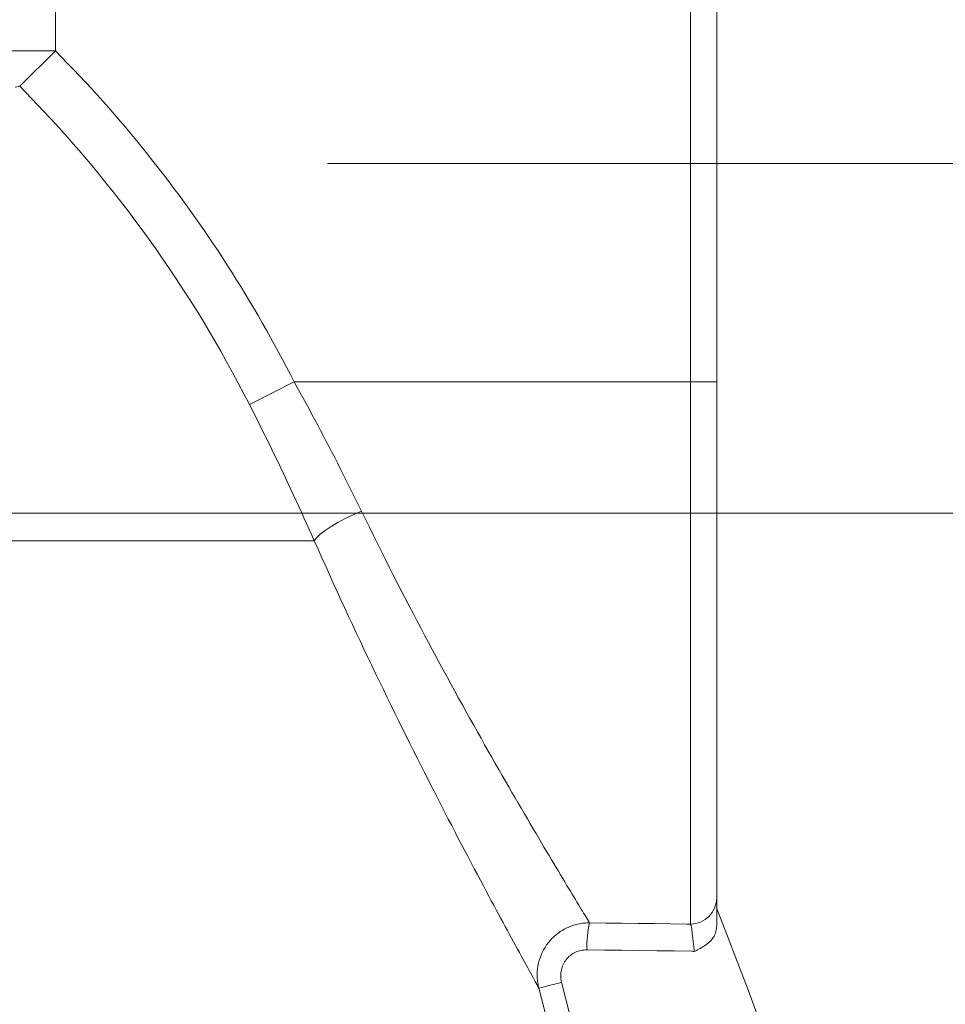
# Model space of a CAD drawing. Extents: x 193 to 943, y 26 to 526.
# Tile 233 of 256: x 418.64 to 423.94, y 112.72 to 118.35. Entities that reach past the tile are written whole.
import ezdxf
from ezdxf.lldxf.tags import DXFTag

# ---------------------------------------------------------------- set-up
doc = ezdxf.new("R2010")
doc.units = 0
doc.layers.get('0').update_dxf_attribs({"lineweight": 25})
doc.layers.add('KG4_HLS_SYA', color=7, linetype='Continuous', lineweight=25)
doc.layers.add('KG4_HLS_TEXTE', color=7, linetype='Continuous', lineweight=13)
tags = doc.linetypes.add('STRICHPUNKT2', pattern=[12.7, 6.35, -3.175, 0, -3.175]).pattern_tags.tags
tags[10:11] = [DXFTag(74, 4), DXFTag(75, 0), DXFTag(340, '0'), DXFTag(46, 0.0), DXFTag(50, 0.0), DXFTag(44, 0.0), DXFTag(45, 0.0)]
tags[8:9] = [DXFTag(74, 4), DXFTag(75, 0), DXFTag(340, '0'), DXFTag(46, 0.0), DXFTag(50, 0.0), DXFTag(44, 0.0), DXFTag(45, 0.0)]
tags[6:7] = [DXFTag(74, 4), DXFTag(75, 0), DXFTag(340, '0'), DXFTag(46, 0.0), DXFTag(50, 0.0), DXFTag(44, 0.0), DXFTag(45, 0.0)]
tags[4:5] = [DXFTag(74, 4), DXFTag(75, 0), DXFTag(340, '0'), DXFTag(46, 0.0), DXFTag(50, 0.0), DXFTag(44, 0.0), DXFTag(45, 0.0)]

# ---------------------------------------------------------------- blocks, each defined once
blk = doc.blocks.new('Spline-A069HVQM7N', base_point=(422.6277, 109.342))
at = {"color": 0, "lineweight": -2}
for p, q in [((422.6277, 113.2709), (422.6644, 113.177)), ((422.6644, 113.177), (422.701, 113.083)), ((422.701, 113.083), (422.7373, 112.9889)), ((422.7373, 112.9889), (422.7732, 112.8947)), ((422.7732, 112.8947), (422.8087, 112.8004)), ((422.8087, 112.8004), (422.8436, 112.7058)), ((422.8436, 112.7058), (422.8828, 112.5967)), ((422.8828, 112.5967), (422.9212, 112.4873)), ((422.9212, 112.4873), (422.9587, 112.3776)), ((422.9587, 112.3776), (422.9954, 112.2677)), ((422.9954, 112.2677), (423.0314, 112.1575)), ((423.0314, 112.1575), (423.0666, 112.047)), ((423.0666, 112.047), (423.1013, 111.9364)), ((423.1013, 111.9364), (423.1352, 111.8255)), ((423.1352, 111.8255), (423.1685, 111.7145)), ((423.1685, 111.7145), (423.2012, 111.6033)), ((423.2012, 111.6033), (423.2331, 111.4918)), ((423.2331, 111.4918), (423.2643, 111.3802)), ((423.2643, 111.3802), (423.2774, 111.3323)), ((423.2774, 111.3323), (423.2904, 111.2843)), ((423.2904, 111.2843), (423.3033, 111.2364)), ((423.3033, 111.2364), (423.316, 111.1883)), ((423.316, 111.1883), (423.3286, 111.1403)), ((423.3286, 111.1403), (423.3411, 111.0922)), ((423.3411, 111.0922), (423.3534, 111.0441)), ((423.3534, 111.0441), (423.3656, 110.9959)), ((423.3656, 110.9959), (423.3777, 110.9477)), ((423.3777, 110.9477), (423.3897, 110.8995)), ((423.3897, 110.8995), (423.4015, 110.8513)), ((423.4015, 110.8513), (423.4132, 110.803)), ((423.4132, 110.803), (423.4247, 110.7546)), ((423.4247, 110.7546), (423.4362, 110.7063)), ((423.4362, 110.7063), (423.4474, 110.6579)), ((423.4474, 110.6579), (423.4586, 110.6095)), ((423.4586, 110.6095), (423.4696, 110.5611)), ((423.4696, 110.5611), (423.4805, 110.5126)), ((423.4805, 110.5126), (423.4913, 110.4641)), ((423.4913, 110.4641), (423.5019, 110.4155)), ((423.5019, 110.4155), (423.5124, 110.367)), ((423.5124, 110.367), (423.5228, 110.3184)), ((423.5228, 110.3184), (423.533, 110.2698)), ((423.533, 110.2698), (423.5431, 110.2211)), ((423.5431, 110.2211), (423.553, 110.1725)), ((423.553, 110.1725), (423.5628, 110.1238)), ((423.5628, 110.1238), (423.5725, 110.075)), ((423.5725, 110.075), (423.5821, 110.0263)), ((423.5821, 110.0263), (423.5915, 109.9775)), ((423.5915, 109.9775), (423.6008, 109.9287)), ((423.6008, 109.9287), (423.61, 109.8799)), ((423.61, 109.8799), (423.619, 109.831)), ((423.619, 109.831), (423.6279, 109.7821)), ((423.6279, 109.7821), (423.6367, 109.7332)), ((423.6367, 109.7332), (423.6453, 109.6843)), ((423.6453, 109.6843), (423.6537, 109.6353)), ((423.6537, 109.6353), (423.662, 109.5865)), ((423.662, 109.5865), (423.6701, 109.5376)), ((423.6701, 109.5376), (423.6781, 109.4887)), ((423.6781, 109.4887), (423.686, 109.4398)), ((423.686, 109.4398), (423.6939, 109.3909)), ((423.6939, 109.3909), (423.7017, 109.342))]:
    blk.add_line(p, q, dxfattribs=at)
blk = doc.blocks.new('Spline-A069HWME7N', base_point=(422.4998, 113.0198))
at = {"color": 0, "lineweight": -2}
for p, q in [((422.6172, 113.114), (422.6201, 113.1211)), ((422.6201, 113.1211), (422.6225, 113.1284)), ((422.6225, 113.1284), (422.6244, 113.1361)), ((422.6244, 113.1361), (422.6258, 113.1439)), ((422.6258, 113.1439), (422.627, 113.1518)), ((422.627, 113.1518), (422.6279, 113.1598)), ((422.6279, 113.1598), (422.6287, 113.1679)), ((422.5673, 113.0588), (422.5747, 113.0643)), ((422.5747, 113.0643), (422.5817, 113.0701)), ((422.5817, 113.0701), (422.5884, 113.076)), ((422.5884, 113.076), (422.5946, 113.0822)), ((422.5946, 113.0822), (422.6, 113.0881)), ((422.6, 113.0881), (422.605, 113.0942)), ((422.605, 113.0942), (422.6096, 113.1006)), ((422.6096, 113.1006), (422.6137, 113.1072)), ((422.6137, 113.1072), (422.6172, 113.114)), ((422.4998, 113.0198), (422.4999, 113.0198)), ((422.4999, 113.0198), (422.4999, 113.0199)), ((422.4999, 113.0199), (422.5, 113.0199)), ((422.5, 113.0199), (422.5001, 113.0199)), ((422.5001, 113.0199), (422.5002, 113.02)), ((422.5002, 113.02), (422.5003, 113.02)), ((422.5003, 113.02), (422.5048, 113.0223)), ((422.5048, 113.0223), (422.5093, 113.0246)), ((422.5093, 113.0246), (422.5137, 113.0269)), ((422.5137, 113.0269), (422.5182, 113.0292)), ((422.5182, 113.0292), (422.5226, 113.0315)), ((422.5226, 113.0315), (422.5269, 113.0338)), ((422.5269, 113.0338), (422.5312, 113.0362)), ((422.5312, 113.0362), (422.5354, 113.0385)), ((422.5354, 113.0385), (422.5395, 113.0409)), ((422.5395, 113.0409), (422.5436, 113.0433)), ((422.5436, 113.0433), (422.5477, 113.0457)), ((422.5477, 113.0457), (422.5516, 113.0482)), ((422.5516, 113.0482), (422.5596, 113.0534)), ((422.5596, 113.0534), (422.5673, 113.0588))]:
    blk.add_line(p, q, dxfattribs=at)
blk = doc.blocks.new('Spline-A069HWMG7N', base_point=(422.6287, 113.1679))
at = {"color": 0, "lineweight": -2}
for p, q in [((422.6287, 113.3247), (422.6287, 113.3262)), ((422.6287, 113.3232), (422.6287, 113.3247)), ((422.6287, 113.3216), (422.6287, 113.3232)), ((422.6287, 113.3198), (422.6287, 113.3216)), ((422.6287, 113.3178), (422.6287, 113.3198)), ((422.6287, 113.3156), (422.6287, 113.3178)), ((422.6287, 113.3131), (422.6287, 113.3156)), ((422.6287, 113.3104), (422.6287, 113.3131)), ((422.6287, 113.3074), (422.6287, 113.3104)), ((422.6287, 113.3042), (422.6287, 113.3074)), ((422.6287, 113.3007), (422.6287, 113.3042)), ((422.6287, 113.2971), (422.6287, 113.3007)), ((422.6287, 113.2931), (422.6287, 113.2971)), ((422.6287, 113.2889), (422.6287, 113.2931)), ((422.6287, 113.2846), (422.6287, 113.2889)), ((422.6287, 113.28), (422.6287, 113.2846)), ((422.6287, 113.2752), (422.6287, 113.28)), ((422.6287, 113.2703), (422.6287, 113.2752)), ((422.6287, 113.2652), (422.6287, 113.2703)), ((422.6287, 113.26), (422.6287, 113.2652)), ((422.6287, 113.2547), (422.6287, 113.26)), ((422.6287, 113.2491), (422.6287, 113.2547)), ((422.6287, 113.2433), (422.6287, 113.2491)), ((422.6287, 113.2373), (422.6287, 113.2433)), ((422.6287, 113.2267), (422.6287, 113.2373)), ((422.6287, 113.2155), (422.6287, 113.2267)), ((422.6287, 113.204), (422.6287, 113.2155)), ((422.6287, 113.1921), (422.6287, 113.204)), ((422.6287, 113.1801), (422.6287, 113.1921)), ((422.6287, 113.1679), (422.6287, 113.1801))]:
    blk.add_line(p, q, dxfattribs=at)
blk = doc.blocks.new('Spline-A069HZ487N', base_point=(421.6119, 109.2656))
at = {"color": 0, "lineweight": -2}
for p, q in [((421.6119, 112.8116), (421.6574, 112.6333)), ((421.6574, 112.6333), (421.7028, 112.455)), ((421.7028, 112.455), (421.7477, 112.2765)), ((421.7477, 112.2765), (421.7921, 112.098)), ((421.7921, 112.098), (421.8357, 111.9192)), ((421.8357, 111.9192), (421.8783, 111.7403)), ((421.8783, 111.7403), (421.9197, 111.561)), ((421.9197, 111.561), (421.9601, 111.3815)), ((421.9601, 111.3815), (421.9993, 111.2017)), ((421.9993, 111.2017), (422.0376, 111.0217)), ((422.0376, 111.0217), (422.075, 110.8416)), ((422.075, 110.8416), (422.1115, 110.6612)), ((422.1115, 110.6612), (422.1346, 110.5453)), ((422.1346, 110.5453), (422.1572, 110.4294)), ((422.1572, 110.4294), (422.1795, 110.3133)), ((422.1795, 110.3133), (422.2014, 110.1972)), ((422.2014, 110.1972), (422.2228, 110.081)), ((422.2228, 110.081), (422.2438, 109.9648)), ((422.2438, 109.9648), (422.2642, 109.8484)), ((422.2642, 109.8484), (422.2843, 109.7319)), ((422.2843, 109.7319), (422.3041, 109.6154)), ((422.3041, 109.6154), (422.3236, 109.4988)), ((422.3236, 109.4988), (422.343, 109.3822)), ((422.343, 109.3822), (422.3622, 109.2656))]:
    blk.add_line(p, q, dxfattribs=at)
blk = doc.blocks.new('Spline-A069HZ4A7N', base_point=(420.3275, 112.8116))
at = {"color": 0, "lineweight": -2}
for p, q in [((420.3275, 115.3706), (420.3492, 115.322)), ((420.3492, 115.322), (420.3709, 115.2734)), ((420.3709, 115.2734), (420.3927, 115.225)), ((420.3927, 115.225), (420.4144, 115.1767)), ((420.4144, 115.1767), (420.4361, 115.1286)), ((420.4361, 115.1286), (420.4579, 115.0807)), ((420.4579, 115.0807), (420.4798, 115.0328)), ((420.4798, 115.0328), (420.5017, 114.9852)), ((420.5017, 114.9852), (420.5237, 114.9378)), ((420.5237, 114.9378), (420.5456, 114.8908)), ((420.5456, 114.8908), (420.5675, 114.844)), ((420.5675, 114.844), (420.5894, 114.7975)), ((420.5894, 114.7975), (420.6117, 114.7503)), ((420.6117, 114.7503), (420.634, 114.7034)), ((420.634, 114.7034), (420.6562, 114.6568)), ((420.6562, 114.6568), (420.6784, 114.6106)), ((420.6784, 114.6106), (420.7005, 114.5646)), ((420.7005, 114.5646), (420.7226, 114.519)), ((420.7226, 114.519), (420.7447, 114.4735)), ((420.7447, 114.4735), (420.7667, 114.4283)), ((420.7667, 114.4283), (420.7887, 114.3834)), ((420.7887, 114.3834), (420.8106, 114.339)), ((420.8106, 114.339), (420.8323, 114.295)), ((420.8323, 114.295), (420.854, 114.2513)), ((420.854, 114.2513), (420.8747, 114.2097)), ((420.8747, 114.2097), (420.8953, 114.1686)), ((420.8953, 114.1686), (420.9157, 114.1278)), ((420.9157, 114.1278), (420.936, 114.0874)), ((420.936, 114.0874), (420.9562, 114.0475)), ((420.9562, 114.0475), (420.9763, 114.0079)), ((420.9763, 114.0079), (420.9963, 113.9685)), ((420.9963, 113.9685), (421.0161, 113.9296)), ((421.0161, 113.9296), (421.0358, 113.8911)), ((421.0358, 113.8911), (421.0554, 113.8531)), ((421.0554, 113.8531), (421.0747, 113.8156)), ((421.0747, 113.8156), (421.0938, 113.7785)), ((421.0938, 113.7785), (421.1132, 113.7411)), ((421.1132, 113.7411), (421.1324, 113.7041)), ((421.1324, 113.7041), (421.1513, 113.6678)), ((421.1513, 113.6678), (421.1701, 113.6319)), ((421.1701, 113.6319), (421.1885, 113.5967)), ((421.1885, 113.5967), (421.2067, 113.562)), ((421.2067, 113.562), (421.2248, 113.5276)), ((421.2248, 113.5276), (421.2427, 113.4938)), ((421.2427, 113.4938), (421.2602, 113.4607)), ((421.2602, 113.4607), (421.2775, 113.4281)), ((421.2775, 113.4281), (421.2944, 113.3962)), ((421.2944, 113.3962), (421.3111, 113.365)), ((421.3111, 113.365), (421.3256, 113.3378)), ((421.3256, 113.3378), (421.3398, 113.3112)), ((421.3398, 113.3112), (421.3538, 113.2851)), ((421.3538, 113.2851), (421.3675, 113.2595)), ((421.3675, 113.2595), (421.381, 113.2345)), ((421.381, 113.2345), (421.3941, 113.2101)), ((421.3941, 113.2101), (421.4071, 113.1861)), ((421.4071, 113.1861), (421.4198, 113.1626)), ((421.4198, 113.1626), (421.4321, 113.1398)), ((421.4321, 113.1398), (421.4442, 113.1176)), ((421.4442, 113.1176), (421.4559, 113.096)), ((421.4559, 113.096), (421.4673, 113.0751)), ((421.4673, 113.0751), (421.4786, 113.0543)), ((421.4786, 113.0543), (421.4896, 113.0342)), ((421.4896, 113.0342), (421.5002, 113.0147)), ((421.5002, 113.0147), (421.5104, 112.996)), ((421.5104, 112.996), (421.5203, 112.9779)), ((421.5203, 112.9779), (421.5299, 112.9605)), ((421.5299, 112.9605), (421.5391, 112.9436)), ((421.5391, 112.9436), (421.548, 112.9275)), ((421.548, 112.9275), (421.5564, 112.9122)), ((421.5564, 112.9122), (421.5644, 112.8977)), ((421.5644, 112.8977), (421.5718, 112.8841)), ((421.5718, 112.8841), (421.5788, 112.8716)), ((421.5788, 112.8716), (421.5851, 112.86)), ((421.5851, 112.86), (421.591, 112.8493)), ((421.591, 112.8493), (421.5966, 112.8393)), ((421.5966, 112.8393), (421.6018, 112.8298)), ((421.6018, 112.8298), (421.6069, 112.8206)), ((421.6069, 112.8206), (421.6119, 112.8116))]:
    blk.add_line(p, q, dxfattribs=at)
blk = doc.blocks.new('Spline-A069HZ947N', base_point=(410.7747, 115.3706))
at = {"color": 0, "lineweight": -2}
blk.add_line((418.6167, 117.9648), (418.6429, 117.971), dxfattribs=at)
blk = doc.blocks.new('Spline-A069HZ967N', base_point=(419.9573, 115.3706))
at = {"color": 0, "lineweight": -2}
for p, q in [((419.9573, 116.1494), (419.9735, 116.1172)), ((419.9735, 116.1172), (419.9896, 116.0851)), ((419.9896, 116.0851), (420.0057, 116.053)), ((420.0057, 116.053), (420.0217, 116.0209)), ((420.0217, 116.0209), (420.0377, 115.9887)), ((420.0377, 115.9887), (420.0536, 115.9565)), ((420.0536, 115.9565), (420.0694, 115.9242)), ((420.0694, 115.9242), (420.0852, 115.8919)), ((420.0852, 115.8919), (420.1008, 115.8595)), ((420.1008, 115.8595), (420.1164, 115.8272)), ((420.1164, 115.8272), (420.1319, 115.7948)), ((420.1319, 115.7948), (420.1473, 115.7624)), ((420.1473, 115.7624), (420.1628, 115.7297)), ((420.1628, 115.7297), (420.1782, 115.697)), ((420.1782, 115.697), (420.1935, 115.6643)), ((420.1935, 115.6643), (420.2088, 115.6317)), ((420.2088, 115.6317), (420.2239, 115.599)), ((420.2239, 115.599), (420.2389, 115.5664)), ((420.2389, 115.5664), (420.2539, 115.5337)), ((420.2539, 115.5337), (420.2687, 115.5011)), ((420.2687, 115.5011), (420.2835, 115.4684)), ((420.2835, 115.4684), (420.2982, 115.4358)), ((420.2982, 115.4358), (420.3129, 115.4032)), ((420.3129, 115.4032), (420.3275, 115.3706))]:
    blk.add_line(p, q, dxfattribs=at)
blk = doc.blocks.new('Spline-A069HZ987N', base_point=(418.6429, 116.1494))
at = {"color": 0, "lineweight": -2}
for p, q in [((418.6429, 117.971), (418.6776, 117.935)), ((418.6776, 117.935), (418.7122, 117.8989)), ((418.7122, 117.8989), (418.7468, 117.8628)), ((418.7468, 117.8628), (418.7812, 117.8265)), ((418.7812, 117.8265), (418.8154, 117.79)), ((418.8154, 117.79), (418.8493, 117.7532)), ((418.8493, 117.7532), (418.883, 117.7162)), ((418.883, 117.7162), (418.9164, 117.6788)), ((418.9164, 117.6788), (418.9495, 117.6412)), ((418.9495, 117.6412), (418.9823, 117.6033)), ((418.9823, 117.6033), (419.0148, 117.5652)), ((419.0148, 117.5652), (419.0471, 117.5269)), ((419.0471, 117.5269), (419.0908, 117.4742)), ((419.0908, 117.4742), (419.134, 117.421)), ((419.134, 117.421), (419.1768, 117.3675)), ((419.1768, 117.3675), (419.2191, 117.3136)), ((419.2191, 117.3136), (419.2608, 117.2593)), ((419.2608, 117.2593), (419.3021, 117.2046)), ((419.3021, 117.2046), (419.3428, 117.1496)), ((419.3428, 117.1496), (419.3829, 117.0941)), ((419.3829, 117.0941), (419.4226, 117.0382)), ((419.4226, 117.0382), (419.4617, 116.982)), ((419.4617, 116.982), (419.5004, 116.9255)), ((419.5004, 116.9255), (419.5385, 116.8686)), ((419.5385, 116.8686), (419.5766, 116.8106)), ((419.5766, 116.8106), (419.6142, 116.7522)), ((419.6142, 116.7522), (419.6512, 116.6935)), ((419.6512, 116.6935), (419.6875, 116.6344)), ((419.6875, 116.6344), (419.7233, 116.5749)), ((419.7233, 116.5749), (419.7583, 116.515)), ((419.7583, 116.515), (419.7926, 116.4547)), ((419.7926, 116.4547), (419.8262, 116.394)), ((419.8262, 116.394), (419.8594, 116.3331)), ((419.8594, 116.3331), (419.8923, 116.272)), ((419.8923, 116.272), (419.9249, 116.2107)), ((419.9249, 116.2107), (419.9573, 116.1494))]:
    blk.add_line(p, q, dxfattribs=at)
blk = doc.blocks.new('Spline-A069HZPM7N', base_point=(418.8483, 116.279))
at = {"color": 0, "lineweight": -2}
for p, q in [((418.8827, 118.1377), (418.8483, 118.1734)), ((418.917, 118.102), (418.8827, 118.1377)), ((418.9513, 118.0661), (418.917, 118.102)), ((418.9854, 118.0302), (418.9513, 118.0661)), ((419.0193, 117.994), (418.9854, 118.0302)), ((419.0529, 117.9576), (419.0193, 117.994)), ((419.0863, 117.9209), (419.0529, 117.9576)), ((419.1194, 117.884), (419.0863, 117.9209)), ((419.1522, 117.8468), (419.1194, 117.884)), ((419.1847, 117.8094), (419.1522, 117.8468)), ((419.217, 117.7718), (419.1847, 117.8094)), ((419.249, 117.734), (419.217, 117.7718)), ((419.2807, 117.6962), (419.249, 117.734)), ((419.3121, 117.6582), (419.2807, 117.6962)), ((419.3432, 117.62), (419.3121, 117.6582)), ((419.3741, 117.5816), (419.3432, 117.62)), ((419.4048, 117.5431), (419.3741, 117.5816)), ((419.4352, 117.5043), (419.4048, 117.5431)), ((419.4653, 117.4653), (419.4352, 117.5043)), ((419.4952, 117.4262), (419.4653, 117.4653)), ((419.5249, 117.3868), (419.4952, 117.4262)), ((419.5543, 117.3472), (419.5249, 117.3868)), ((419.5834, 117.3075), (419.5543, 117.3472)), ((419.6123, 117.2676), (419.5834, 117.3075)), ((419.6404, 117.2282), (419.6123, 117.2676)), ((419.6682, 117.1886), (419.6404, 117.2282)), ((419.6958, 117.1488), (419.6682, 117.1886)), ((419.7231, 117.1089), (419.6958, 117.1488)), ((419.7502, 117.0688), (419.7231, 117.1089)), ((419.777, 117.0285), (419.7502, 117.0688)), ((419.8036, 116.9881), (419.777, 117.0285)), ((419.8299, 116.9474), (419.8036, 116.9881)), ((419.8559, 116.9067), (419.8299, 116.9474)), ((419.8817, 116.8657), (419.8559, 116.9067)), ((419.9072, 116.8246), (419.8817, 116.8657)), ((419.9325, 116.7833), (419.9072, 116.8246)), ((419.9574, 116.7422), (419.9325, 116.7833)), ((419.982, 116.7008), (419.9574, 116.7422)), ((420.0064, 116.6593), (419.982, 116.7008)), ((420.0304, 116.6177), (420.0064, 116.6593)), ((420.0542, 116.5759), (420.0304, 116.6177)), ((420.0776, 116.5338), (420.0542, 116.5759)), ((420.1007, 116.4916), (420.0776, 116.5338)), ((420.1235, 116.4493), (420.1007, 116.4916)), ((420.1461, 116.4068), (420.1235, 116.4493)), ((420.1685, 116.3642), (420.1461, 116.4068)), ((420.1908, 116.3216), (420.1685, 116.3642)), ((420.213, 116.279), (420.1908, 116.3216))]:
    blk.add_line(p, q, dxfattribs=at)
blk = doc.blocks.new('Polylinie-A069HZPO7N', base_point=(420.3275, 115.3706))
at = {"color": 0, "lineweight": -2}
for p, q in [((420.4623, 115.4744), (420.505, 115.4973)), ((420.505, 115.4973), (420.5504, 115.5193)), ((420.5504, 115.5193), (420.5971, 115.54)), ((420.3897, 115.4288), (420.4235, 115.4513)), ((420.4235, 115.4513), (420.4623, 115.4744)), ((420.3275, 115.3706), (420.341, 115.3878)), ((420.341, 115.3878), (420.362, 115.4074)), ((420.362, 115.4074), (420.3897, 115.4288))]:
    blk.add_line(p, q, dxfattribs=at)
blk = doc.blocks.new('Spline-A069HZPQ7N', base_point=(421.6019, 112.8116))
at = {"color": 0, "lineweight": -2}
for p, q in [((421.8355, 113.1773), (421.8272, 113.1753)), ((421.8439, 113.1791), (421.8355, 113.1773)), ((421.8524, 113.1805), (421.8439, 113.1791)), ((421.8606, 113.1816), (421.8524, 113.1805)), ((421.8689, 113.1825), (421.8606, 113.1816)), ((421.8772, 113.1832), (421.8689, 113.1825)), ((421.8855, 113.1837), (421.8772, 113.1832)), ((421.8938, 113.1842), (421.8855, 113.1837)), ((421.9022, 113.1846), (421.8938, 113.1842)), ((421.7206, 113.1241), (421.7137, 113.1188)), ((421.7275, 113.1292), (421.7206, 113.1241)), ((421.7346, 113.1341), (421.7275, 113.1292)), ((421.7419, 113.1388), (421.7346, 113.1341)), ((421.7492, 113.1432), (421.7419, 113.1388)), ((421.7567, 113.1475), (421.7492, 113.1432)), ((421.7641, 113.1514), (421.7567, 113.1475)), ((421.7716, 113.1551), (421.7641, 113.1514)), ((421.7792, 113.1586), (421.7716, 113.1551)), ((421.7869, 113.1619), (421.7792, 113.1586)), ((421.7947, 113.165), (421.7869, 113.1619)), ((421.8026, 113.1678), (421.7947, 113.165)), ((421.8107, 113.1706), (421.8026, 113.1678)), ((421.8189, 113.1731), (421.8107, 113.1706)), ((421.8272, 113.1753), (421.8189, 113.1731)), ((421.6665, 113.0714), (421.6564, 113.058)), ((421.6773, 113.0842), (421.6665, 113.0714)), ((421.6888, 113.0964), (421.6773, 113.0842)), ((421.701, 113.108), (421.6888, 113.0964)), ((421.7137, 113.1188), (421.701, 113.108)), ((421.6313, 113.0152), (421.6246, 113.0001)), ((421.6388, 113.0298), (421.6313, 113.0152)), ((421.6472, 113.0441), (421.6388, 113.0298)), ((421.6564, 113.058), (421.6472, 113.0441)), ((421.6096, 112.953), (421.6063, 112.9369)), ((421.6138, 112.969), (421.6096, 112.953)), ((421.6188, 112.9847), (421.6138, 112.969)), ((421.6246, 113.0001), (421.6188, 112.9847)), ((421.6025, 112.9043), (421.6019, 112.8879)), ((421.6039, 112.9207), (421.6025, 112.9043)), ((421.6063, 112.9369), (421.6039, 112.9207)), ((421.6019, 112.8879), (421.6024, 112.8715)), ((421.6024, 112.8715), (421.6039, 112.8553)), ((421.6039, 112.8553), (421.6049, 112.8479)), ((421.6049, 112.8479), (421.6061, 112.8406)), ((421.6061, 112.8406), (421.6074, 112.8333)), ((421.6074, 112.8333), (421.6088, 112.8261)), ((421.6088, 112.8261), (421.6103, 112.8188)), ((421.6103, 112.8188), (421.6119, 112.8116))]:
    blk.add_line(p, q, dxfattribs=at)
blk = doc.blocks.new('Spline-A069HZPS7N', base_point=(420.5971, 113.1846))
at = {"color": 0, "lineweight": -2}
for p, q in [((420.6199, 115.4936), (420.5971, 115.54)), ((420.6427, 115.4474), (420.6199, 115.4936)), ((420.6655, 115.4012), (420.6427, 115.4474)), ((420.6884, 115.3552), (420.6655, 115.4012)), ((420.7112, 115.3093), (420.6884, 115.3552)), ((420.734, 115.2638), (420.7112, 115.3093)), ((420.7567, 115.2188), (420.734, 115.2638)), ((420.7794, 115.1741), (420.7567, 115.2188)), ((420.8022, 115.1297), (420.7794, 115.1741)), ((420.8249, 115.0855), (420.8022, 115.1297)), ((420.8476, 115.0417), (420.8249, 115.0855)), ((420.8702, 114.9981), (420.8476, 115.0417)), ((420.8924, 114.9556), (420.8702, 114.9981)), ((420.9145, 114.9135), (420.8924, 114.9556)), ((420.9366, 114.8716), (420.9145, 114.9135)), ((420.9586, 114.83), (420.9366, 114.8716)), ((420.9806, 114.7887), (420.9586, 114.83)), ((421.0024, 114.7477), (420.9806, 114.7887)), ((421.0241, 114.7073), (421.0024, 114.7477)), ((421.0457, 114.6672), (421.0241, 114.7073)), ((421.0672, 114.6274), (421.0457, 114.6672)), ((421.0886, 114.588), (421.0672, 114.6274)), ((421.11, 114.5489), (421.0886, 114.588)), ((421.1312, 114.5102), (421.11, 114.5489)), ((421.1531, 114.4703), (421.1312, 114.5102)), ((421.1748, 114.4309), (421.1531, 114.4703)), ((421.1964, 114.3919), (421.1748, 114.4309)), ((421.2179, 114.3532), (421.1964, 114.3919)), ((421.2392, 114.315), (421.2179, 114.3532)), ((421.2604, 114.2772), (421.2392, 114.315)), ((421.2812, 114.2402), (421.2604, 114.2772)), ((421.3019, 114.2036), (421.2812, 114.2402)), ((421.3223, 114.1674), (421.3019, 114.2036)), ((421.3426, 114.1317), (421.3223, 114.1674)), ((421.3627, 114.0964), (421.3426, 114.1317)), ((421.3825, 114.0616), (421.3627, 114.0964)), ((421.4017, 114.0282), (421.3825, 114.0616)), ((421.4206, 113.9952), (421.4017, 114.0282)), ((421.4393, 113.9627), (421.4206, 113.9952)), ((421.4578, 113.9307), (421.4393, 113.9627)), ((421.4761, 113.8992), (421.4578, 113.9307)), ((421.4941, 113.8682), (421.4761, 113.8992)), ((421.5117, 113.8379), (421.4941, 113.8682)), ((421.529, 113.8082), (421.5117, 113.8379)), ((421.5461, 113.779), (421.529, 113.8082)), ((421.5629, 113.7504), (421.5461, 113.779)), ((421.5794, 113.7223), (421.5629, 113.7504)), ((421.5956, 113.6947), (421.5794, 113.7223)), ((421.6111, 113.6685), (421.5956, 113.6947)), ((421.6263, 113.6428), (421.6111, 113.6685)), ((421.6412, 113.6177), (421.6263, 113.6428)), ((421.6557, 113.5932), (421.6412, 113.6177)), ((421.67, 113.5692), (421.6557, 113.5932)), ((421.6839, 113.5458), (421.67, 113.5692)), ((421.6974, 113.5232), (421.6839, 113.5458)), ((421.7106, 113.5012), (421.6974, 113.5232)), ((421.7234, 113.4797), (421.7106, 113.5012)), ((421.7359, 113.4589), (421.7234, 113.4797)), ((421.748, 113.4387), (421.7359, 113.4589)), ((421.7598, 113.4192), (421.748, 113.4387)), ((421.7708, 113.4008), (421.7598, 113.4192)), ((421.7815, 113.3831), (421.7708, 113.4008)), ((421.7919, 113.3659), (421.7815, 113.3831)), ((421.8019, 113.3494), (421.7919, 113.3659)), ((421.8115, 113.3334), (421.8019, 113.3494)), ((421.8209, 113.3181), (421.8115, 113.3334)), ((421.8297, 113.3035), (421.8209, 113.3181)), ((421.8382, 113.2895), (421.8297, 113.3035)), ((421.8463, 113.2761), (421.8382, 113.2895)), ((421.854, 113.2635), (421.8463, 113.2761)), ((421.8612, 113.2517), (421.854, 113.2635)), ((421.8679, 113.2407), (421.8612, 113.2517)), ((421.8745, 113.2298), (421.8679, 113.2407)), ((421.8806, 113.2198), (421.8745, 113.2298)), ((421.8864, 113.2104), (421.8806, 113.2198)), ((421.8918, 113.2015), (421.8864, 113.2104)), ((421.897, 113.193), (421.8918, 113.2015)), ((421.9022, 113.1846), (421.897, 113.193))]:
    blk.add_line(p, q, dxfattribs=at)
blk = doc.blocks.new('Spline-A069HZPU7N', base_point=(420.213, 115.54))
at = {"color": 0, "lineweight": -2}
for p, q in [((420.23, 116.2481), (420.213, 116.279)), ((420.247, 116.2172), (420.23, 116.2481)), ((420.2639, 116.1863), (420.247, 116.2172)), ((420.2808, 116.1554), (420.2639, 116.1863)), ((420.2976, 116.1244), (420.2808, 116.1554)), ((420.3143, 116.0935), (420.2976, 116.1244)), ((420.3309, 116.0625), (420.3143, 116.0935)), ((420.3474, 116.0316), (420.3309, 116.0625)), ((420.3637, 116.0006), (420.3474, 116.0316)), ((420.38, 115.9696), (420.3637, 116.0006)), ((420.3963, 115.9386), (420.38, 115.9696)), ((420.4124, 115.9076), (420.3963, 115.9386)), ((420.4283, 115.8769), (420.4124, 115.9076)), ((420.4441, 115.8462), (420.4283, 115.8769)), ((420.4599, 115.8154), (420.4441, 115.8462)), ((420.4755, 115.7847), (420.4599, 115.8154)), ((420.4911, 115.754), (420.4755, 115.7847)), ((420.5065, 115.7233), (420.4911, 115.754)), ((420.5218, 115.6927), (420.5065, 115.7233)), ((420.537, 115.6621), (420.5218, 115.6927)), ((420.5521, 115.6316), (420.537, 115.6621)), ((420.5671, 115.601), (420.5521, 115.6316)), ((420.5822, 115.5705), (420.5671, 115.601)), ((420.5971, 115.54), (420.5822, 115.5705))]:
    blk.add_line(p, q, dxfattribs=at)
blk = doc.blocks.new('Spline-A069HZQE7N', base_point=(421.9022, 113.1774))
at = {"color": 0, "lineweight": -2}
for p, q in [((421.9944, 113.1834), (421.9022, 113.1846)), ((422.0866, 113.1822), (421.9944, 113.1834)), ((422.1788, 113.181), (422.0866, 113.1822)), ((422.271, 113.1799), (422.1788, 113.181)), ((422.3632, 113.1787), (422.271, 113.1799)), ((422.4555, 113.1776), (422.3632, 113.1787)), ((422.4593, 113.1776), (422.4555, 113.1776)), ((422.4632, 113.1775), (422.4593, 113.1776)), ((422.4671, 113.1775), (422.4632, 113.1775)), ((422.471, 113.1774), (422.4671, 113.1775)), ((422.4748, 113.1774), (422.471, 113.1774)), ((422.4787, 113.1774), (422.4748, 113.1774))]:
    blk.add_line(p, q, dxfattribs=at)
blk = doc.blocks.new('Kreis-A069HZQG7N', base_point=(422.4787, 113.1774))
at = {"color": 0, "lineweight": -2}
blk.add_ellipse((422.4793, 113.3268), major_axis=(-0.0006, -0.1494), ratio=1, start_param=0, end_param=1.570768, dxfattribs=at)
blk = doc.blocks.new('Spline-A069HZTC7N', base_point=(421.7418, 109.2866))
at = {"color": 0, "lineweight": -2}
for p, q in [((421.7875, 112.6653), (421.7418, 112.8442)), ((421.833, 112.4864), (421.7875, 112.6653)), ((421.8781, 112.3074), (421.833, 112.4864)), ((421.9226, 112.1282), (421.8781, 112.3074)), ((421.9663, 111.9489), (421.9226, 112.1282)), ((422.009, 111.7693), (421.9663, 111.9489)), ((422.0506, 111.5895), (422.009, 111.7693)), ((422.091, 111.4094), (422.0506, 111.5895)), ((422.1304, 111.229), (422.091, 111.4094)), ((422.1688, 111.0485), (422.1304, 111.229)), ((422.2063, 110.8677), (422.1688, 111.0485)), ((422.2429, 110.6868), (422.2063, 110.8677)), ((422.266, 110.5704), (422.2429, 110.6868)), ((422.2888, 110.4541), (422.266, 110.5704)), ((422.3111, 110.3376), (422.2888, 110.4541)), ((422.3331, 110.2211), (422.3111, 110.3376)), ((422.3546, 110.1045), (422.3331, 110.2211)), ((422.3756, 109.9878), (422.3546, 110.1045)), ((422.3962, 109.871), (422.3756, 109.9878)), ((422.4163, 109.7542), (422.3962, 109.871)), ((422.4361, 109.6374), (422.4163, 109.7542)), ((422.4557, 109.5205), (422.4361, 109.6374)), ((422.4751, 109.4035), (422.4557, 109.5205)), ((422.4944, 109.2866), (422.4751, 109.4035))]:
    blk.add_line(p, q, dxfattribs=at)
blk = doc.blocks.new('Kreis-A069HZTE7N', base_point=(421.6119, 112.8116))
at = {"color": 0, "lineweight": -2}
blk.add_ellipse((420.9798, 115.6061), major_axis=(0.6321, -2.7945), ratio=1, start_param=0, end_param=0.046764, dxfattribs=at)
blk = doc.blocks.new('Spline-A069HZU67N', base_point=(421.7367, 112.8442))
at = {"color": 0, "lineweight": -2}
for p, q in [((421.7993, 113.0033), (421.8065, 113.0081)), ((421.8065, 113.0081), (421.8138, 113.0124)), ((421.8138, 113.0124), (421.8214, 113.0162)), ((421.8214, 113.0162), (421.8292, 113.0195)), ((421.8292, 113.0195), (421.8372, 113.0223)), ((421.8372, 113.0223), (421.8453, 113.0245)), ((421.8453, 113.0245), (421.8535, 113.0262)), ((421.8535, 113.0262), (421.8619, 113.0275)), ((421.8619, 113.0275), (421.8703, 113.0285)), ((421.8703, 113.0285), (421.8788, 113.0294)), ((421.8788, 113.0294), (421.8873, 113.0301)), ((421.7512, 112.9466), (421.755, 112.9539)), ((421.755, 112.9539), (421.7591, 112.961)), ((421.7591, 112.961), (421.7638, 112.9679)), ((421.7638, 112.9679), (421.7688, 112.9746)), ((421.7688, 112.9746), (421.7742, 112.981)), ((421.7742, 112.981), (421.78, 112.987)), ((421.78, 112.987), (421.7861, 112.9928)), ((421.7861, 112.9928), (421.7925, 112.9982)), ((421.7925, 112.9982), (421.7993, 113.0033)), ((421.7369, 112.8909), (421.7376, 112.8991)), ((421.7376, 112.8991), (421.7388, 112.9073)), ((421.7388, 112.9073), (421.7404, 112.9154)), ((421.7404, 112.9154), (421.7425, 112.9234)), ((421.7425, 112.9234), (421.745, 112.9313)), ((421.745, 112.9313), (421.7479, 112.939)), ((421.7479, 112.939), (421.7512, 112.9466)), ((421.7367, 112.8826), (421.7369, 112.8909)), ((421.7369, 112.8744), (421.7367, 112.8826)), ((421.7377, 112.8662), (421.7369, 112.8744)), ((421.7382, 112.8625), (421.7377, 112.8662)), ((421.7388, 112.8588), (421.7382, 112.8625)), ((421.7395, 112.8552), (421.7388, 112.8588)), ((421.7403, 112.8515), (421.7395, 112.8552)), ((421.741, 112.8478), (421.7403, 112.8515)), ((421.7418, 112.8442), (421.741, 112.8478))]:
    blk.add_line(p, q, dxfattribs=at)
blk = doc.blocks.new('Kreis-A069HZU87N', base_point=(421.8867, 113.0301))
at = {"color": 0, "lineweight": -2}
blk.add_ellipse((422.4315, 113.0557), major_axis=(-0.5293, 0.1289), ratio=1, start_param=0, end_param=0.285887, dxfattribs=at)
blk = doc.blocks.new('Spline-A069HZUU7N', base_point=(421.8873, 113.0224))
at = {"color": 0, "lineweight": -2}
for p, q in [((421.8873, 113.0301), (421.9872, 113.0288)), ((421.9872, 113.0288), (422.0872, 113.0274)), ((422.0872, 113.0274), (422.1872, 113.0261)), ((422.1872, 113.0261), (422.2871, 113.0249)), ((422.2871, 113.0249), (422.3871, 113.0236)), ((422.3871, 113.0236), (422.487, 113.0224))]:
    blk.add_line(p, q, dxfattribs=at)
blk = doc.blocks.new('Spline-A069HZUW7N', base_point=(422.487, 113.0198))
at = {"color": 0, "lineweight": -2}
for p, q in [((422.487, 113.0224), (422.487, 113.0224)), ((422.487, 113.0224), (422.487, 113.0224)), ((422.487, 113.0224), (422.487, 113.0224)), ((422.487, 113.0224), (422.487, 113.0224)), ((422.487, 113.0224), (422.487, 113.0224)), ((422.487, 113.0224), (422.487, 113.0224)), ((422.487, 113.0224), (422.4892, 113.022)), ((422.4892, 113.022), (422.4913, 113.0215)), ((422.4913, 113.0215), (422.4934, 113.0211)), ((422.4934, 113.0211), (422.4955, 113.0207)), ((422.4955, 113.0207), (422.4977, 113.0202)), ((422.4977, 113.0202), (422.4998, 113.0198))]:
    blk.add_line(p, q, dxfattribs=at)
blk = doc.blocks.new('Spline-A069HZUY7N', base_point=(422.4787, 113.0198))
at = {"color": 0, "lineweight": -2}
for p, q in [((422.4787, 113.1774), (422.4796, 113.1755)), ((422.4796, 113.1755), (422.4804, 113.1735)), ((422.4804, 113.1735), (422.4813, 113.1713)), ((422.4813, 113.1713), (422.4821, 113.1689)), ((422.4821, 113.1689), (422.4829, 113.166)), ((422.4829, 113.166), (422.4837, 113.1627)), ((422.4837, 113.1627), (422.4845, 113.1589)), ((422.4845, 113.1589), (422.4852, 113.1545)), ((422.4852, 113.1545), (422.486, 113.1497)), ((422.486, 113.1497), (422.4867, 113.1444)), ((422.4867, 113.1444), (422.4874, 113.1388)), ((422.4874, 113.1388), (422.4881, 113.1328)), ((422.4881, 113.1328), (422.4888, 113.1265)), ((422.4888, 113.1265), (422.4895, 113.1199)), ((422.4895, 113.1199), (422.4903, 113.113)), ((422.4903, 113.113), (422.4911, 113.1059)), ((422.4911, 113.1059), (422.4919, 113.0986)), ((422.4919, 113.0986), (422.4929, 113.091)), ((422.4929, 113.091), (422.4939, 113.0832)), ((422.4939, 113.0832), (422.4949, 113.0753)), ((422.4949, 113.0753), (422.496, 113.0672)), ((422.496, 113.0672), (422.497, 113.0589)), ((422.497, 113.0589), (422.4979, 113.0506)), ((422.4979, 113.0506), (422.4986, 113.0421)), ((422.4986, 113.0421), (422.4988, 113.0384)), ((422.4988, 113.0384), (422.4991, 113.0347)), ((422.4991, 113.0347), (422.4993, 113.031)), ((422.4993, 113.031), (422.4995, 113.0273)), ((422.4995, 113.0273), (422.4996, 113.0235)), ((422.4996, 113.0235), (422.4998, 113.0198))]:
    blk.add_line(p, q, dxfattribs=at)

msp = doc.modelspace()

# ---------------------------------------------------------------- linework, layer by layer
at = {"layer": 'KG4_HLS_SYA', "color": 8, "linetype": 'Continuous', "lineweight": 9, "ltscale": 0.13, "true_color": 0x808080}
for p, q in [((418.8483, 118.1734), (418.8483, 119.529)), ((422.4787, 119.529), (422.4787, 116.279)), ((418.8483, 118.1734), (418.563, 118.1734)), ((418.8483, 118.1734), (418.6429, 117.971)), ((420.213, 116.279), (419.9573, 116.1494)), ((422.4787, 116.279), (420.213, 116.279)), ((422.4787, 116.279), (422.4787, 113.1774)), ((422.6287, 116.279), (422.4787, 116.279)), ((420.3275, 115.3706), (410.7747, 115.3706))]:
    msp.add_line(p, q, dxfattribs=at)
at = {"layer": 'KG4_HLS_SYA', "color": 7, "linetype": 'Continuous', "lineweight": 9, "ltscale": 0.13}
for p, q in [((422.6287, 116.279), (422.6287, 119.529)), ((422.6287, 113.3262), (422.6287, 116.279)), ((424.3787, 115.529), (422.6287, 115.529))]:
    msp.add_line(p, q, dxfattribs=at)
at = {"layer": 'KG4_HLS_SYA', "color": 7, "linetype": 'STRICHPUNKT2', "lineweight": 5, "ltscale": 0.13}
msp.add_line((425.3787, 117.529), (420.4037, 117.529), dxfattribs=at)
at = {"layer": 'KG4_HLS_TEXTE', "color": 8, "linetype": 'STRICHPUNKT2', "lineweight": 9, "ltscale": 0.13, "true_color": 0x808080}
msp.add_line((283.5156, 115.529), (424.3787, 115.529), dxfattribs=at)

# ---------------------------------------------------------------- block references
at = {"layer": 'KG4_HLS_SYA', "color": 8, "linetype": 'Continuous', "lineweight": 9, "ltscale": 0.13, "true_color": 0x808080}
for name, p in [('Spline-A069HZPM7N', (418.8483, 116.279)), ('Spline-A069HZ947N', (410.7747, 115.3706)), ('Spline-A069HZ987N', (418.6429, 116.1494)), ('Spline-A069HZPU7N', (420.213, 115.54)), ('Spline-A069HZ967N', (419.9573, 115.3706)), ('Polylinie-A069HZPO7N', (420.3275, 115.3706)), ('Spline-A069HZPS7N', (420.5971, 113.1846)), ('Spline-A069HZ4A7N', (420.3275, 112.8116)), ('Kreis-A069HZQG7N', (422.4787, 113.1774)), ('Spline-A069HWMG7N', (422.6287, 113.1679)), ('Spline-A069HZPQ7N', (421.6019, 112.8116)), ('Kreis-A069HZU87N', (421.8867, 113.0301)), ('Spline-A069HZQE7N', (421.9022, 113.1774)), ('Spline-A069HZUY7N', (422.4787, 113.0198)), ('Spline-A069HWME7N', (422.4998, 113.0198)), ('Spline-A069HZU67N', (421.7367, 112.8442)), ('Spline-A069HZUU7N', (421.8873, 113.0224)), ('Spline-A069HZUW7N', (422.487, 113.0198)), ('Kreis-A069HZTE7N', (421.6119, 112.8116)), ('Spline-A069HZTC7N', (421.7418, 109.2866)), ('Spline-A069HZ487N', (421.6119, 109.2656))]:
    msp.add_blockref(name, p, dxfattribs=at)
at = {"layer": 'KG4_HLS_SYA', "color": 7, "linetype": 'Continuous', "lineweight": 9, "ltscale": 0.13}
msp.add_blockref('Spline-A069HVQM7N', (422.6277, 109.342), dxfattribs=at)

doc.saveas('drawing.dxf')
